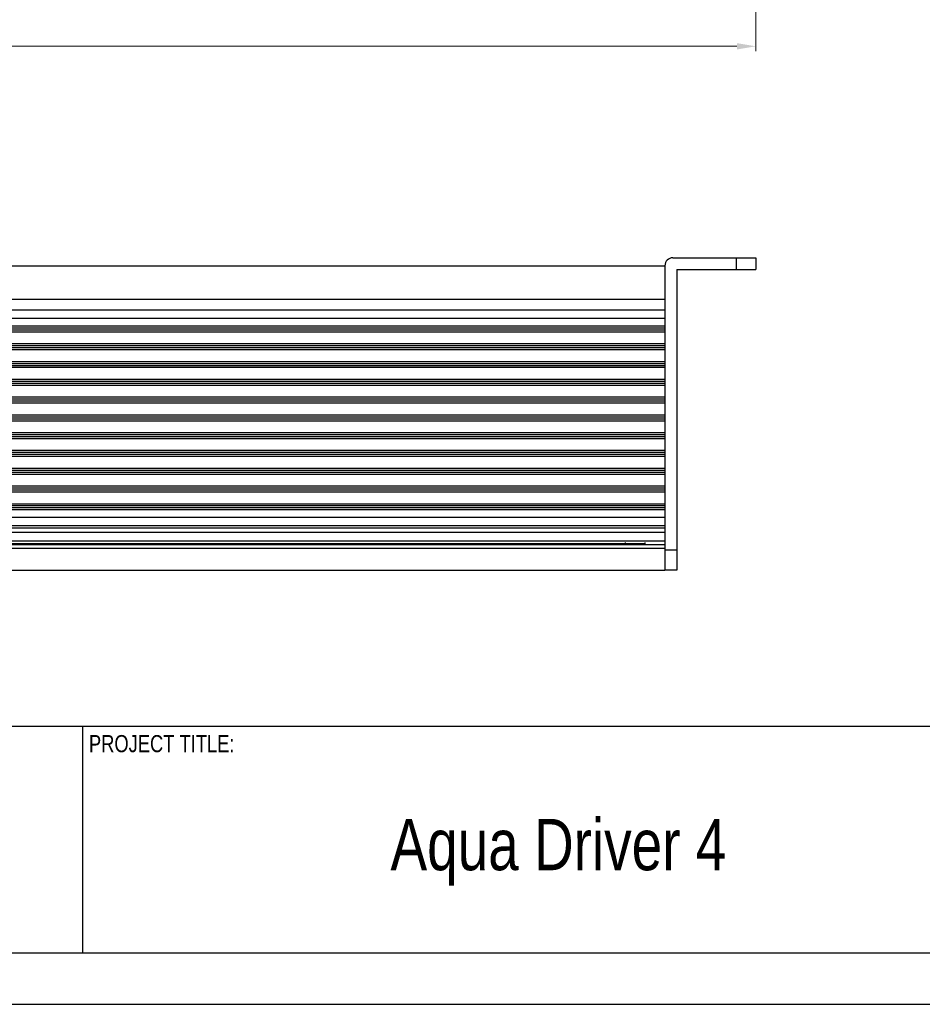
# Model space of a CAD drawing. Header units: millimetres. Extents: x 1406 to 2440, y 904 to 1635.
# Tile 3 of 29: x 1681 to 1909, y 904 to 1153. Entities that reach past the tile are written whole.
import ezdxf

# ---------------------------------------------------------------- set-up
doc = ezdxf.new("R2010")
doc.units = ezdxf.units.MM
doc.header["$LTSCALE"] = 16.335
doc.header["$PDMODE"] = 3
doc.header["$PDSIZE"] = 0.3125
doc.layers.get('0').update_dxf_attribs({"linetype": 'CONTINUOUS'})
doc.layers.get('Defpoints').update_dxf_attribs({"linetype": 'CONTINUOUS'})
for name, color, linetype in [('02___PRT_ALL_AXES', 7, 'CONTINUOUS'), ('1', 7, 'CONTINUOUS'), ('AXES', 7, 'CONTINUOUS'), ('图框', 7, 'CONTINUOUS')]:
    doc.layers.add(name, color=color, linetype=linetype)
doc.styles.add('MtXpl_Century_Gothic', font='GOTHIC.TTF')
doc.styles.add('simplex', font='simplex.shx')
doc.dimstyles.new('YanXiu', dxfattribs={"dimtxt": 2.5, "dimasz": 2.2, "dimexe": 0.66, "dimexo": 0.66, "dimgap": 0.66, "dimtad": 0, "dimtoh": 1, "dimdec": 1, "dimdsep": 46, "dimtxsty": 'simplex', "dimcen": 0, "dimclrd": 4, "dimclre": 4, "dimclrt": 42, "dimazin": 2, "dimtfac": 1, "dimtdec": 1, "dimtofl": 0, "dimtmove": 0, "dimatfit": 3, "dimfxl": 1, "dimlwd": 5, "dimlwe": 5, "dimarcsym": 0})

# ---------------------------------------------------------------- blocks, each defined once
blk = doc.blocks.new('AAXXX')
at = {"layer": '1'}
for p, q in [((-2222.681, 298.221), (-2142.534, 298.221)), ((-2200.571, 298.221), (-2200.571, 293.66)), ((-2142.534, 293.66), (-2222.681, 293.66)), ((-2223.646, 292.634), (-2141.569, 292.634))]:
    blk.add_line(p, q, dxfattribs=at)
at = {"layer": '图框', "style": 'MtXpl_Century_Gothic', "width": 0.8}
for s, height, p in [('PROJECT TITLE:', 0.34361, (-2200.441, 297.697)), ('Aqua Driver 4', 1.03084, (-2194.387, 295.327))]:
    blk.add_text(s, height=height, dxfattribs=at).set_placement(p)
blk = doc.blocks.new('*D23')
at = {"color": 4, "lineweight": 5, "transparency": 16777216}
for p, q in [((1470.97, 1190.5), (1470.97, 1145.32)), ((1866.97, 1190.5), (1866.97, 1145.32)), ((1475.77, 1146.51), (1660.2, 1146.51)), ((1862.17, 1146.51), (1677.74, 1146.51))]:
    blk.add_line(p, q, dxfattribs=at)
at = {"color": 4, "transparency": 16777216}
for points in [[(1475.77, 1147.31), (1475.77, 1145.71), (1470.97, 1146.51)], [(1862.17, 1147.31), (1862.17, 1145.71), (1866.97, 1146.51)]]:
    blk.add_solid(points, dxfattribs=at)
at = {"layer": 'Defpoints', "color": 0, "transparency": 16777216}
for p in [(1470.97, 1191.7), (1866.97, 1191.7), (1470.97, 1146.51)]:
    blk.add_point(p, dxfattribs=at)
at = {"color": 42, "transparency": 16777216, "insert": (1668.97, 1146.51), "char_height": 6, "attachment_point": 5, "style": 'simplex'}
blk.add_mtext('396', dxfattribs=at)

msp = doc.modelspace()

# ---------------------------------------------------------------- linework, layer by layer
at = {"color": 7, "linetype": 'Continuous'}
for p, q in [((1845.97, 1093), (1866.97, 1093)), ((1861.97, 1093), (1861.97, 1090)), ((1866.97, 1093), (1866.97, 1090)), ((1843.97, 1091), (1843.97, 1014)), ((1846.97, 1090), (1866.97, 1090)), ((1846.97, 1090), (1846.97, 1014)), ((1493.97, 1079.81), (1843.97, 1079.81)), ((1493.97, 1077.69), (1843.97, 1077.69)), ((1843.97, 1075.7), (1493.97, 1075.7)), ((1843.97, 1075.2), (1493.97, 1075.2)), ((1843.97, 1074.7), (1493.97, 1074.7)), ((1843.97, 1074.2), (1493.97, 1074.2)), ((1843.97, 1071.2), (1493.97, 1071.2)), ((1843.97, 1070.7), (1493.97, 1070.7)), ((1843.97, 1070.2), (1493.97, 1070.2)), ((1843.97, 1069.7), (1493.97, 1069.7)), ((1843.97, 1066.7), (1537.47, 1066.7)), ((1843.97, 1066.2), (1537.47, 1066.2)), ((1843.97, 1065.7), (1537.47, 1065.7)), ((1843.97, 1065.2), (1537.47, 1065.2)), ((1843.97, 1062.2), (1537.47, 1062.2)), ((1843.97, 1061.7), (1537.47, 1061.7)), ((1843.97, 1061.2), (1537.47, 1061.2)), ((1843.97, 1060.7), (1537.47, 1060.7)), ((1843.97, 1057.7), (1537.47, 1057.7)), ((1843.97, 1057.2), (1537.47, 1057.2)), ((1843.97, 1056.7), (1537.47, 1056.7)), ((1843.97, 1056.2), (1537.47, 1056.2)), ((1843.97, 1053.2), (1537.47, 1053.2)), ((1843.97, 1052.7), (1537.47, 1052.7)), ((1843.97, 1052.2), (1537.47, 1052.2)), ((1843.97, 1051.7), (1537.47, 1051.7)), ((1843.97, 1048.7), (1537.47, 1048.7)), ((1843.97, 1048.2), (1537.47, 1048.2)), ((1843.97, 1047.7), (1537.47, 1047.7)), ((1843.97, 1047.2), (1537.47, 1047.2)), ((1843.97, 1044.2), (1537.47, 1044.2)), ((1843.97, 1043.7), (1537.47, 1043.7)), ((1843.97, 1043.2), (1537.47, 1043.2)), ((1843.97, 1042.7), (1537.47, 1042.7)), ((1843.97, 1039.7), (1537.47, 1039.7)), ((1843.97, 1039.2), (1537.47, 1039.2)), ((1843.97, 1038.7), (1537.47, 1038.7)), ((1843.97, 1038.2), (1537.47, 1038.2)), ((1843.97, 1035.2), (1537.47, 1035.2)), ((1843.97, 1034.7), (1537.47, 1034.7)), ((1843.97, 1034.2), (1537.47, 1034.2)), ((1843.97, 1033.7), (1537.47, 1033.7)), ((1843.97, 1030.7), (1493.97, 1030.7)), ((1843.97, 1030.2), (1493.97, 1030.2)), ((1843.97, 1029.7), (1493.97, 1029.7)), ((1843.97, 1029.2), (1493.97, 1029.2)), ((1843.97, 1027.31), (1493.97, 1027.31)), ((1843.97, 1025.19), (1493.97, 1025.19)), ((1493.97, 1024.63), (1843.97, 1024.63)), ((1493.97, 1023.59), (1843.97, 1023.59)), ((1843.97, 1021.31), (1493.97, 1021.31)), ((1843.97, 1020.38), (1493.97, 1020.38)), ((1843.97, 1019.48), (1493.97, 1019.48)), ((1838.97, 1020.65), (1498.97, 1020.65)), ((1833.97, 1020.39), (1833.97, 1021)), ((1846.97, 1019), (1843.97, 1019)), ((1846.97, 1014), (1843.97, 1014))]:
    msp.add_line(p, q, dxfattribs=at)
msp.add_arc((1845.97, 1091), 2, 90, 180, dxfattribs=at)
at = {"layer": '02___PRT_ALL_AXES', "color": 7, "linetype": 'Continuous'}
for p, q in [((1493.97, 1091), (1843.97, 1091)), ((1843.97, 1082.46), (1493.97, 1082.46)), ((1493.97, 1014), (1843.97, 1014))]:
    msp.add_line(p, q, dxfattribs=at)
at = {"layer": 'AXES', "color": 7, "linetype": 'Continuous'}
msp.add_line((1838.97, 1020.38), (1838.97, 1021), dxfattribs=at)

# ---------------------------------------------------------------- block references
at = {"xscale": 12.6, "yscale": 12.6, "zscale": 12.6}
msp.add_blockref('AAXXX', (29423.81, -2783.08), dxfattribs=at)

# ---------------------------------------------------------------- dimensions: what is measured, and where the dimension line sits
dim = msp.add_linear_dim(base=(1470.97, 1146.51), p1=(1866.97, 1191.7), p2=(1470.97, 1191.7), dimstyle='YanXiu', override={"dimtxt": 6, "dimasz": 4.8, "dimexe": 1.1994, "dimexo": 1.1994, "dimgap": 1.1994})
dim.commit()
dim.dimension.update_dxf_attribs({"geometry": '*D23', "text_midpoint": (1668.97, 1146.51)})

doc.saveas('drawing.dxf')
